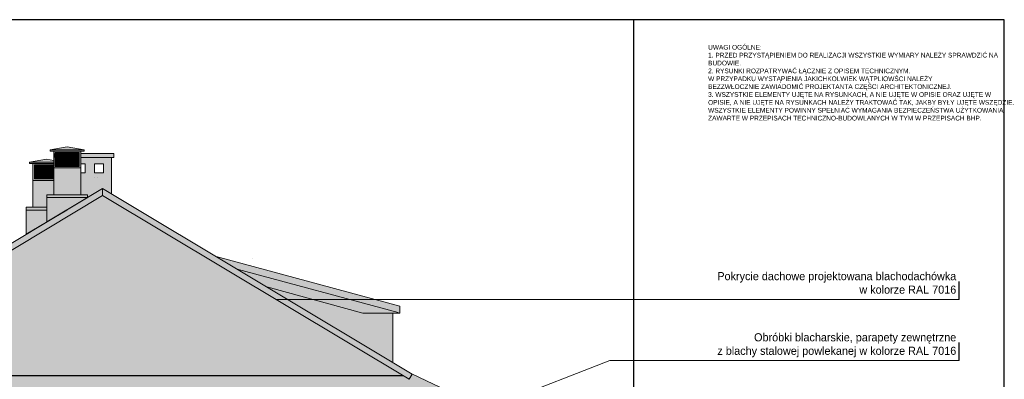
# Model space of a CAD drawing. Header units: millimetres. Extents: x -587 to 33545, y -26688 to 22494.
# Tile 48 of 256: x 4802 to 6262, y 8225 to 8759. Entities that reach past the tile are written whole.
import ezdxf

# ---------------------------------------------------------------- set-up
doc = ezdxf.new("R2010")
doc.units = ezdxf.units.MM
doc.header["$MEASUREMENT"] = 0
doc.layers.add('a3', color=3, linetype='Continuous', lineweight=30, plot=False)
for name, color, linetype, lineweight in [('A_l.widokowa', 250, 'Continuous', 18), ('A_linie widokowe', 5, 'Continuous', 18), ('l.widokowa', 140, 'Continuous', 15), ('l.wypełnien', 253, 'Continuous', 5), ('wymiarowanie', 176, 'Continuous', 9)]:
    doc.layers.add(name, color=color, linetype=linetype, lineweight=lineweight)

# ---------------------------------------------------------------- blocks, each defined once
blk = doc.blocks.new('kominek')
at = {"layer": 'l.wypełnien'}
h = blk.add_hatch(dxfattribs=at)
h.set_pattern_fill('ANSI37', color=256, scale=10, style=0)
h.set_pattern_definition([(45, (0, 10), (-0.88388348, 0.88388348), []), (135, (0, 10), (-0.88388348, -0.88388348), [])])
h.paths.add_polyline_path([(4702.4, 10862.6), (4738.4, 10862.6), (4738.4, 10841.6), (4702.4, 10841.6)])
at = {"layer": 'A_l.widokowa', "color": 7}
for p, q in [((4695.1, 10866.6), (4720.4, 10870.9)), ((4695.1, 10866.6), (4720.4, 10866.6)), ((4745.7, 10866.6), (4720.4, 10870.9)), ((4745.7, 10866.6), (4720.4, 10866.6))]:
    blk.add_line(p, q, dxfattribs=at)
for points in [[(4700.4, 10864.6), (4695.1, 10864.6), (4695.1, 10866.6)], [(4740.4, 10864.6), (4745.7, 10864.6), (4745.7, 10866.6)]]:
    blk.add_lwpolyline(points, dxfattribs=at)
for points in [[(4700.4, 10864.6), (4740.4, 10864.6), (4740.4, 10839.6), (4700.4, 10839.6)], [(4702.4, 10862.6), (4738.4, 10862.6), (4738.4, 10841.6), (4702.4, 10841.6)]]:
    blk.add_lwpolyline(points, close=True, dxfattribs=at)
at = {"layer": 'A_l.widokowa'}
blk.add_lwpolyline([(4700.4, 10839.6), (4740.4, 10839.6), (4740.4, 10799.6), (4700.4, 10799.6)], close=True, dxfattribs=at)

msp = doc.modelspace()

# ---------------------------------------------------------------- hatches: boundary and pattern name
at = {"layer": 'l.wypełnien'}
h = msp.add_hatch(color=252, dxfattribs=at)
h.paths.add_polyline_path([(4852.75, 8498.76), (4892.75, 8498.76), (4892.75, 8508.27), (4892.75, 8538.76), (4852.75, 8538.76), (4852.75, 8508.27)])
h.paths.add_polyline_path([(4852.75, 8538.76), (4892.75, 8538.76), (4892.75, 8563.76), (4852.75, 8563.76)])
h.paths.add_polyline_path([(4854.75, 8561.76), (4854.75, 8540.76), (4890.75, 8540.76), (4890.75, 8561.76)], flags=16)
h.paths.add_polyline_path([(4847.4, 8565.76), (4872.75, 8570.03), (4898.09, 8565.76), (4872.75, 8565.76)])
h.paths.add_polyline_path([(4847.4, 8565.76), (4872.75, 8565.76), (4898.09, 8565.76), (4898.09, 8563.76), (4892.75, 8563.76), (4852.75, 8563.76), (4847.4, 8563.76)])
h = msp.add_hatch(color=252, dxfattribs=at)
h.paths.add_polyline_path([(4902.75, 8494.76), (4902.75, 8498.76), (4892.75, 8498.76), (4892.75, 8531.26), (4899.44, 8531.26), (4899.44, 8544.82), (4892.75, 8544.82), (4892.75, 8554.08), (4938.3, 8554.08), (4938.3, 8500.47), (4925.28, 8508.27)])
h.paths.add_polyline_path([(4913, 8544.82), (4913, 8531.26), (4926.56, 8531.26), (4926.56, 8544.82)], flags=16)
h.paths.add_polyline_path([(4902.75, 8494.76), (4842.75, 8494.76), (4842.75, 8480.37), (4842.75, 8476.37), (4842.75, 8458.79)])
h.paths.add_polyline_path([(4842.75, 8458.79), (4842.75, 8476.37), (4812.07, 8476.37), (4812.07, 8440.4)])
h.paths.add_polyline_path([(4892.75, 8554.08), (4938.3, 8554.08), (4941.77, 8554.08), (4941.77, 8560.03), (4892.75, 8560.03)])
h.paths.add_polyline_path([(4842.75, 8494.76), (4842.75, 8498.76), (4852.75, 8498.76), (4892.75, 8498.76), (4902.75, 8498.76), (4902.75, 8494.76)])
h.paths.add_polyline_path([(4812.07, 8476.37), (4812.07, 8480.37), (4822.07, 8480.37), (4842.75, 8480.37), (4842.75, 8476.37)])
h = msp.add_hatch(color=252, dxfattribs=at)
h.paths.add_polyline_path([(4822.07, 8480.37), (4862.07, 8480.37), (4862.07, 8489.88), (4862.07, 8520.37), (4822.07, 8520.37), (4822.07, 8489.88)])
h.paths.add_polyline_path([(4822.07, 8520.37), (4862.07, 8520.37), (4862.07, 8545.37), (4822.07, 8545.37)])
h.paths.add_polyline_path([(4824.07, 8543.37), (4824.07, 8522.37), (4860.07, 8522.37), (4860.07, 8543.37)], flags=16)
h.paths.add_polyline_path([(4816.72, 8547.37), (4842.07, 8551.64), (4867.41, 8547.37), (4842.07, 8547.37)])
h.paths.add_polyline_path([(4816.72, 8547.37), (4842.07, 8547.37), (4867.41, 8547.37), (4867.41, 8545.37), (4862.07, 8545.37), (4822.07, 8545.37), (4816.72, 8545.37)])
h = msp.add_hatch(dxfattribs=at)
h.set_pattern_fill('ANSI37', color=256, scale=10, style=0)
h.set_pattern_definition([(45, (121.6678, -2309.2653), (-0.88388348, 0.88388348), []), (135, (121.6678, -2309.2653), (-0.88388348, -0.88388348), [])])
h.paths.add_polyline_path([(4852.75, 8538.76), (4852.75, 8522.37), (4824.07, 8522.37), (4824.07, 8543.37), (4852.75, 8543.37)])
msp.add_hatch(color=252, dxfattribs=at).paths.add_polyline_path([(3819.33, 8144.88), (3806.33, 8144.88), (3806.33, 8153.06), (3796.84, 8153.06, -0.4142136), (3787.84, 8162.06), (3788.72, 8162.8), (3803.24, 8162.8), (3805.07, 8168), (3805.98, 8168.42), (3806.96, 8168.42), (3943.75, 8233.26), (4230.33, 8405.06), (4753.12, 8405.06), (4925.28, 8508.27), (5093.35, 8407.51), (5365.83, 8333.96), (5365.83, 8323.71), (5310.76, 8323.71), (5168.7, 8362.34), (5383.7, 8233.46), (5520.82, 8168.42), (5521.79, 8168.42), (5522.71, 8168), (5524.54, 8162.8), (5539.18, 8162.81, -0.4992262), (5530.93, 8153.06), (5521.7, 8153.06), (5521.45, 8153.06), (5521.45, 8144.88)])
h = msp.add_hatch(dxfattribs=at)
h.set_pattern_fill('SPANTILE', scale=17, style=0)
h.set_pattern_definition([(274.9697, (167.9877, -2283.873), (-16.99985222, 204.000017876), [15.699024, -376.776457]), (180, (169.348, -2299.513), (-17, -17), [1.36, -15.64]), (0, (152.348, -2300.873), (17, 17), [4.76, -12.24]), (90, (157.108, -2300.873), (-17, 17), [1.7, -15.3]), (270, (167.988, -2299.173), (17, -17), [1.7, -15.3]), (0, (167.988, -2300.873), (17, 17), [1.36, -15.64]), (0, (152.348, -2299.513), (17, 17), [3.4, -13.6]), (85.0303, (155.7477, -2299.513), (16.99985222, 204.000017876), [15.699024, -376.776457]), (52.6961, (155.7477, -2298.663), (-220.999760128, -289.00018261), [4.488136, -444.32475]), (18.4349, (158.4677, -2295.093), (34.0000074, 16.9999729), [4.300694, -49.458015]), (341.5651, (162.5477, -2293.733), (-34.0000074, 16.9999729), [4.300694, -49.458015]), (307.3039, (166.6277, -2295.093), (220.999760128, -289.00018261), [4.488136, -444.32475]), (20.2249, (159.3177, -2296.283), (-186.999953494, -68.000141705), [3.442245, -340.781524]), (339.7751, (162.5477, -2295.093), (186.999953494, -68.000141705), [3.442245, -340.781524]), (307.4054, (165.7777, -2296.283), (170.000169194, -220.999871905), [3.638153, -360.177725]), (52.5946, (157.1077, -2299.173), (-170.000169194, -220.999871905), [3.638153, -360.177725])])
h.paths.add_polyline_path([(4161.67, 8353.4), (4232.82, 8396.06), (4755.61, 8396.06), (4925.28, 8497.78), (5371.06, 8230.54), (4161.67, 8230.54)])
h.paths.add_polyline_path([(4161.67, 8168.42), (4161.67, 8230.54), (5371.06, 8230.54), (5379.4, 8225.54), (5481.02, 8177.34), (5457.99, 8168.42)])
h.paths.add_polyline_path([(4161.67, 8230.54), (4161.67, 8353.4), (3956.72, 8230.54)])
h.paths.add_polyline_path([(3827.96, 8168.42), (3948.38, 8225.54), (3956.72, 8230.54), (4161.67, 8230.54), (4161.67, 8168.42)])
at = {"layer": 'l.wypełnien', "true_color": 0xfccd20}
h = msp.add_hatch(color=40, dxfattribs=at)
h.paths.add_polyline_path([(5199.61, 8343.81), (5236.84, 8343.81), (5310.76, 8323.71), (5355.58, 8323.71), (5355.58, 8250.31)])
h.paths.add_polyline_path([(5199.61, 8343.81), (5236.84, 8343.81), (5168.7, 8362.34)])

# ---------------------------------------------------------------- linework, layer by layer
at = {"layer": 'a3'}
for points in [[(3612.56, 8758.5), (3612.56, 7273.5), (5712.56, 7273.5), (5712.56, 8758.5), (3612.56, 8758.5)], [(4161.67, 8758.5), (4161.67, 7273.5), (6261.67, 7273.5), (6261.67, 8758.5), (4161.67, 8758.5)]]:
    msp.add_lwpolyline(points, dxfattribs=at)
at = {"layer": 'A_l.widokowa', "color": 7}
for p, q in [((4816.72, 8547.37), (4842.07, 8551.64)), ((4852.75, 8549.84), (4842.07, 8551.64)), ((4816.72, 8547.37), (4842.07, 8547.37)), ((4852.75, 8547.37), (4842.07, 8547.37))]:
    msp.add_line(p, q, dxfattribs=at)
at = {"layer": 'A_l.widokowa', "linetype": 'Continuous'}
for points in [[(4853.5, 8560.03), (4853.5, 8554.08), (4853.5, 8554.08)], [(4941.77, 8560.03), (4892.75, 8560.03)], [(4941.77, 8554.08), (4892.75, 8554.08)], [(4892.75, 8554.08), (4941.77, 8554.08)], [(4938.3, 8554.08), (4938.3, 8500.47)], [(4941.77, 8560.03), (4941.77, 8554.08), (4941.77, 8554.08)], [(4899.44, 8544.82), (4892.75, 8544.82)], [(4892.75, 8544.82), (4899.44, 8544.82), (4899.44, 8544.82)], [(4899.44, 8531.26), (4899.44, 8544.82), (4899.44, 8544.82)], [(4926.56, 8544.82), (4913, 8544.82), (4913, 8544.82)], [(4913, 8544.82), (4913, 8531.26), (4913, 8531.26)], [(4913, 8544.82), (4926.56, 8544.82), (4926.56, 8544.82)], [(4926.56, 8531.26), (4926.56, 8544.82), (4926.56, 8544.82)], [(4892.75, 8531.26), (4899.44, 8531.26), (4899.44, 8531.26)], [(4899.44, 8531.26), (4892.75, 8531.26)], [(4913, 8531.26), (4926.56, 8531.26), (4926.56, 8531.26)], [(4926.56, 8531.26), (4913, 8531.26), (4913, 8531.26)], [(5365.83, 8333.96), (5093.35, 8407.51)], [(5363.22, 8324.31), (5124.78, 8388.67)], [(5168.7, 8362.34), (5310.76, 8323.71), (5310.76, 8323.71)], [(5365.83, 8323.71), (5365.83, 8333.96), (5365.83, 8333.96)], [(5310.76, 8323.71), (5355.58, 8323.71), (5355.58, 8323.71)], [(5310.76, 8323.71), (5365.83, 8323.71), (5365.83, 8323.71)], [(5355.58, 8323.71), (5355.58, 8250.31)]]:
    msp.add_lwpolyline(points, dxfattribs=at)
at = {"layer": 'A_l.widokowa', "color": 7}
for points in [[(4822.07, 8545.37), (4816.72, 8545.37), (4816.72, 8547.37)], [(4852.75, 8520.37), (4822.07, 8520.37), (4822.07, 8545.37), (4852.75, 8545.37)], [(4852.75, 8522.37), (4824.07, 8522.37), (4824.07, 8543.37), (4852.75, 8543.37)]]:
    msp.add_lwpolyline(points, dxfattribs=at)
at = {"layer": 'A_l.widokowa', "linetype": 'Continuous'}
for points in [[(4913, 8525.3), (4913, 8525.3)], [(4917, 8525.3), (4917, 8525.3)]]:
    msp.add_lwpolyline(points, close=True, dxfattribs=at)
at = {"layer": 'A_l.widokowa'}
msp.add_lwpolyline([(4842.75, 8480.37), (4822.07, 8480.37), (4822.07, 8520.37), (4852.75, 8520.37)], dxfattribs=at)
at = {"layer": 'A_linie widokowe', "color": 7}
for p, q in [((4812.07, 8480.37), (4842.75, 8480.37)), ((4812.07, 8476.37), (4812.07, 8480.37)), ((4842.75, 8476.37), (4812.07, 8476.37)), ((4812.07, 8440.4), (4872.07, 8476.37)), ((4842.75, 8476.37), (4812.07, 8476.37)), ((4812.07, 8476.37), (4812.07, 8440.4))]:
    msp.add_line(p, q, dxfattribs=at)
for points in [[(4842.75, 8498.76), (4902.75, 8498.76), (4902.75, 8494.76), (4842.75, 8494.76)], [(4842.75, 8458.79), (4902.75, 8494.76), (4902.75, 8494.76), (4842.75, 8494.76)]]:
    msp.add_lwpolyline(points, close=True, dxfattribs=at)
at = {"layer": 'A_linie widokowe', "color": 7, "linetype": 'Continuous', "lineweight": -2}
msp.add_lwpolyline([(5371.06, 8230.54), (3956.72, 8230.54)], dxfattribs=at)
at = {"layer": 'l.widokowa', "color": 7}
msp.add_line((5379.4, 8225.54), (5384.03, 8233.26), dxfattribs=at)
msp.add_line((5379.4, 8225.54), (5384.03, 8233.26), dxfattribs=at)
at = {"layer": 'l.widokowa', "color": 7, "ltscale": 0.3}
msp.add_line((5520.82, 8168.42), (5383.7, 8233.46), dxfattribs=at)
for points in [[(4753.12, 8405.06), (4925.28, 8508.27)], [(5384.03, 8233.26), (4925.28, 8508.27)], [(4755.61, 8396.06), (4925.28, 8497.78)], [(5379.4, 8225.54), (4925.28, 8497.78)]]:
    msp.add_lwpolyline(points, dxfattribs=at)
at = {"layer": 'l.wypełnien'}
for p, q in [((4852.75, 8498.76), (4842.75, 8498.76)), ((4892.75, 8498.76), (4902.75, 8498.76))]:
    msp.add_line(p, q, dxfattribs=at)
msp.add_lwpolyline([(4852.75, 8498.76), (4842.75, 8498.76), (4842.75, 8498.76), (4852.75, 8498.76)], close=True, dxfattribs=at)
at = {"layer": 'wymiarowanie'}
for p, q in [((4925.28, 8508.27), (4925.28, 8497.78)), ((5147.81, 8404.25), (5147.81, 8404.25)), ((5183.63, 8343.81), (6194.74, 8343.81)), ((5452.96, 8166.47), (5676.83, 8253.16)), ((5676.83, 8253.16), (6194.74, 8253.16))]:
    msp.add_line(p, q, dxfattribs=at)
at = {"layer": 'wymiarowanie', "lineweight": 30}
for p, q in [((6194.74, 8343.81), (6194.74, 8370.51)), ((6194.74, 8253.16), (6194.74, 8279.85))]:
    msp.add_line(p, q, dxfattribs=at)

# ---------------------------------------------------------------- block references
at = {"layer": 'l.wypełnien'}
msp.add_blockref('kominek', (152.35, -2300.87), dxfattribs=at)

# ---------------------------------------------------------------- texts
at = {"color": 7, "insert": (5822.68, 8671.15), "char_height": 7.3248, "width": 465.5268, "attachment_point": 4}
msp.add_mtext('{\\fCentury Gothic|b0|i1|c238|p34;\\P\\pxsm1,ql;\\fCentury Gothic|b0|i0|c238|p34;\\H0.955652x;\\C256;UWAGI OGÓLNE:\\P1. PRZED PRZYSTĄPIENIEM DO REALIZACJI WSZYSTKIE WYMIARY NALEŻY SPRAWDZIĆ NA\\PBUDOWIE.\\P2. \\C7;RYSUNKI ROZPATRYWAĆ ŁĄCZNIE Z OPISEM TECHNICZNYM.\\P\\ps*1,q*;W PRZYPADKU WYSTĄPIENIA JAKICHKOLWIEK WĄTPLIOWŚCI NALEŻY \\PBEZZWŁOCZNIE ZAWIADOMIĆ PROJEKTANTA CZĘŚCI ARCHITEKTONICZNEJ.\\P\\psm1,ql;\\C256;3. WSZYSTKIE ELEMENTY UJĘTE NA RYSUNKACH, A NIE UJĘTE W OPISIE ORAZ UJĘTE W\\POPISIE, A NIE UJĘTE NA RYSUNKACH NALEŻY TRAKTOWAĆ TAK, JAKBY BYŁY UJĘTE WSZĘDZIE.\\PWSZYSTKIE ELEMENTY POWINNY SPEŁNIAĆ WYMAGANIA BEZPIECZEŃSTWA UŻYTKOWANIA\\PZAWARTE W PRZEPISACH TECHNICZNO-BUDOWLANYCH W TYM W PRZEPISACH BHP.}', dxfattribs=at)
at = {"layer": 'wymiarowanie', "char_height": 12, "width": 621.5287, "attachment_point": 1}
for s, insert in [('\\pxqr;{\\fCentury Gothic|b0|i0|c238|p34;Pokrycie dachowe projektowana blachodachówka\\Pw kolorze RAL 7016}', (5568.96, 8384.36)), ('\\pxqr;{\\fCentury Gothic|b0|i0|c238|p34;Obróbki blacharskie, parapety zewnętrzne\\P z blachy stalowej powlekanej w kolorze RAL 7016}', (5568.96, 8293.71))]:
    msp.add_mtext(s, dxfattribs=dict(at, insert=insert))

doc.saveas('drawing.dxf')
